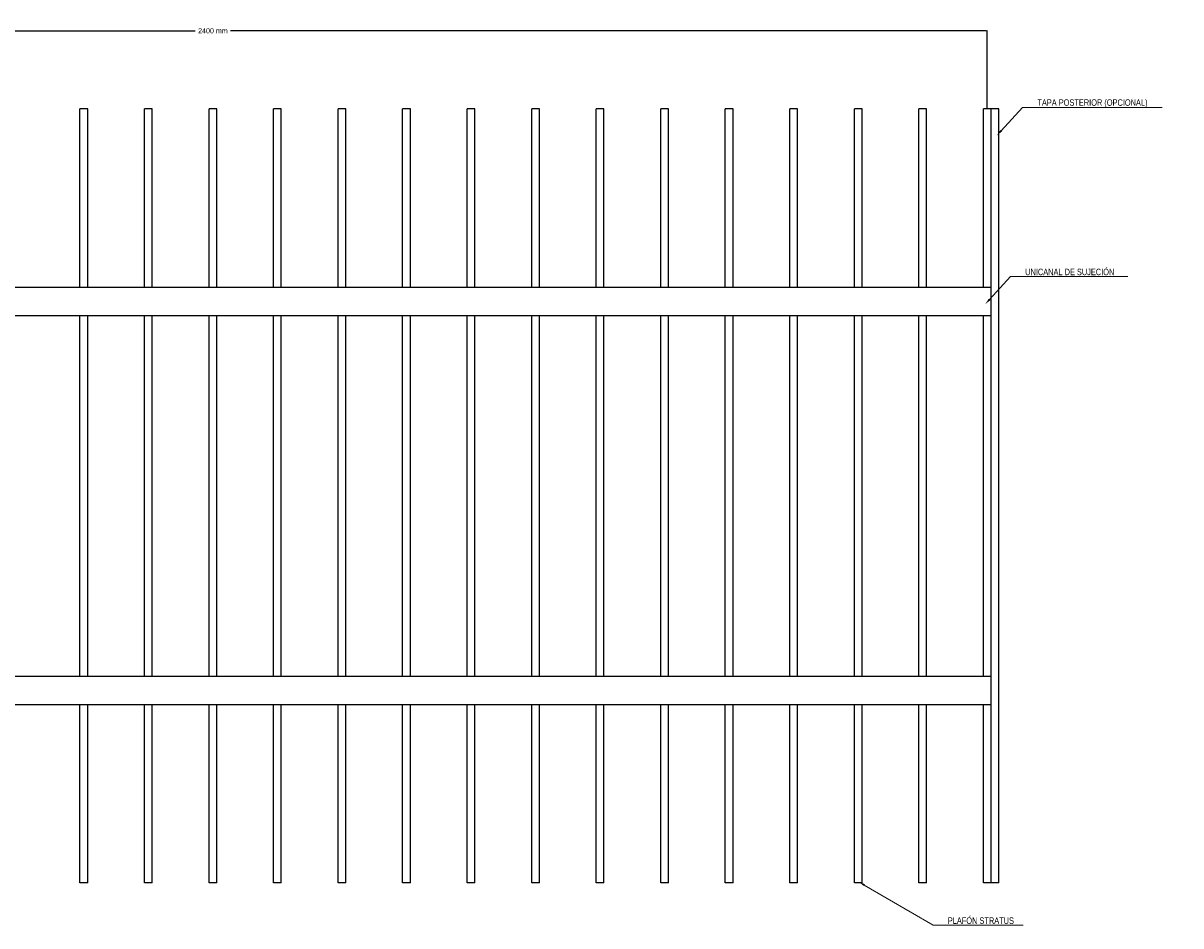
# Model space of a CAD drawing. Header units: millimetres. Extents: x 2538 to 24562, y 4449 to 23795.
# Tile 77 of 256: x 3786 to 5580, y 21882 to 23282. Entities that reach past the tile are written whole.
import ezdxf
from ezdxf import colors
from ezdxf.entities.mleader import LeaderData, LeaderLine
from ezdxf.math import Vec2, Vec3

# ---------------------------------------------------------------- set-up
doc = ezdxf.new("R2010")
doc.units = ezdxf.units.MM
doc.header["$PDMODE"] = 3
doc.linetypes.add('HIDDEN', pattern=[0.375, 0.25, -0.125])
doc.layers.add('HD021_Text', color=2, linetype='Continuous', lineweight=9)
doc.layers.add('Make2D$Visible$Curves', color=7, linetype='Continuous', true_color=0x000000)
doc.layers.add('MEDIDAS', color=1, linetype='Continuous', true_color=0xff0000)
doc.styles.add('Arial Narrow', font='ARIALN.TTF')
doc.dimstyles.new('HD_DIM', dxfattribs={"dimtxt": 8, "dimasz": 2, "dimexe": 1, "dimexo": 0, "dimgap": 2, "dimtad": 0, "dimdec": 0, "dimzin": 0, "dimdsep": 46, "dimtxsty": 'Standard', "dimcen": 0, "dimclrd": 256, "dimclre": 251, "dimclrt": 7, "dimadec": 0, "dimazin": 0, "dimtp": 0.05, "dimtm": 0.05, "dimtfac": 0.6, "dimtdec": 0, "dimtofl": 0, "dimtmove": 0, "dimatfit": 3, "dimfxl": 1, "dimtolj": 2, "dimtzin": 0, "dimarcsym": 0})

# ---------------------------------------------------------------- blocks, each defined once
blk = doc.blocks.new('*D1')
at = {"layer": 'Defpoints', "color": 0, "transparency": 16777216}
for p in [(5279.7, 23270), (2879.7, 23149), (5279.7, 23149)]:
    blk.add_point(p, dxfattribs=at)
at = {"layer": 'MEDIDAS', "color": 251, "linetype": 'HIDDEN', "lineweight": -2, "transparency": 16777216}
for p, q in [((2879.7, 23149), (2879.7, 23271)), ((5279.7, 23149), (5279.7, 23271))]:
    blk.add_line(p, q, dxfattribs=at)
at = {"layer": 'MEDIDAS', "lineweight": -2, "transparency": 16777216}
for p, q in [((2881.7, 23270), (4052.3, 23270)), ((5277.7, 23270), (4107, 23270))]:
    blk.add_line(p, q, dxfattribs=at)
at = {"layer": 'MEDIDAS', "transparency": 16777216}
for points in [[(2881.7, 23270.3), (2881.7, 23269.7), (2879.7, 23270)], [(5277.7, 23270.3), (5277.7, 23269.7), (5279.7, 23270)]]:
    blk.add_solid(points, dxfattribs=at)
at = {"layer": 'MEDIDAS', "color": 7, "transparency": 16777216, "insert": (4079.7, 23270), "char_height": 8, "attachment_point": 5}
blk.add_mtext('\\A2;2400 mm', dxfattribs=at)

msp = doc.modelspace()

# ---------------------------------------------------------------- linework, layer by layer
at = {"layer": 'Make2D$Visible$Curves', "color": 7, "lineweight": -3}
for points in [[(3885.7, 23149), (3879.7, 23149), (3873.7, 23149)], [(3873.7, 22872.7), (3873.7, 23010.9), (3873.7, 23149)], [(3885.7, 22872.7), (3885.7, 23010.9), (3885.7, 23149)], [(3985.7, 23149), (3979.7, 23149), (3973.7, 23149)], [(3973.7, 22872.7), (3973.7, 23010.9), (3973.7, 23149)], [(3985.7, 22872.7), (3985.7, 23010.9), (3985.7, 23149)], [(4085.7, 23149), (4079.7, 23149), (4073.7, 23149)], [(4073.7, 22872.7), (4073.7, 23010.9), (4073.7, 23149)], [(4085.7, 22872.7), (4085.7, 23010.9), (4085.7, 23149)], [(4185.7, 23149), (4179.7, 23149), (4173.7, 23149)], [(4173.7, 22872.7), (4173.7, 23010.9), (4173.7, 23149)], [(4185.7, 22872.7), (4185.7, 23010.9), (4185.7, 23149)], [(4285.7, 23149), (4279.7, 23149), (4273.7, 23149)], [(4273.7, 22872.7), (4273.7, 23010.9), (4273.7, 23149)], [(4285.7, 22872.7), (4285.7, 23010.9), (4285.7, 23149)], [(4385.7, 23149), (4379.7, 23149), (4373.7, 23149)], [(4373.7, 22872.7), (4373.7, 23010.9), (4373.7, 23149)], [(4385.7, 22872.7), (4385.7, 23010.9), (4385.7, 23149)], [(4485.7, 23149), (4479.7, 23149), (4473.7, 23149)], [(4473.7, 22872.7), (4473.7, 23010.9), (4473.7, 23149)], [(4485.7, 22872.7), (4485.7, 23010.9), (4485.7, 23149)], [(4585.7, 23149), (4579.7, 23149), (4573.7, 23149)], [(4573.7, 22872.7), (4573.7, 23010.9), (4573.7, 23149)], [(4585.7, 22872.7), (4585.7, 23010.9), (4585.7, 23149)], [(4685.7, 23149), (4679.7, 23149), (4673.7, 23149)], [(4673.7, 22872.7), (4673.7, 23010.9), (4673.7, 23149)], [(4685.7, 22872.7), (4685.7, 23010.9), (4685.7, 23149)], [(4785.7, 23149), (4779.7, 23149), (4773.7, 23149)], [(4773.7, 22872.7), (4773.7, 23010.9), (4773.7, 23149)], [(4785.7, 22872.7), (4785.7, 23010.9), (4785.7, 23149)], [(4885.7, 23149), (4879.7, 23149), (4873.7, 23149)], [(4873.7, 22872.7), (4873.7, 23010.9), (4873.7, 23149)], [(4885.7, 22872.7), (4885.7, 23010.9), (4885.7, 23149)], [(4985.7, 23149), (4979.7, 23149), (4973.7, 23149)], [(4973.7, 22872.7), (4973.7, 23010.9), (4973.7, 23149)], [(4985.7, 22872.7), (4985.7, 23010.9), (4985.7, 23149)], [(5085.7, 23149), (5079.7, 23149), (5073.7, 23149)], [(5073.7, 22872.7), (5073.7, 23010.9), (5073.7, 23149)], [(5085.7, 22872.7), (5085.7, 23010.9), (5085.7, 23149)], [(5185.7, 23149), (5179.7, 23149), (5173.7, 23149)], [(5173.7, 22872.7), (5173.7, 23010.9), (5173.7, 23149)], [(5185.7, 22872.7), (5185.7, 23010.9), (5185.7, 23149)], [(5285.7, 23149), (5279.7, 23149), (5273.7, 23149)], [(5273.7, 22872.7), (5273.7, 23010.9), (5273.7, 23149)], [(5285.7, 22872.7), (5285.7, 23010.9), (5285.7, 23149)], [(5297.7, 23149), (5291.7, 23149), (5285.7, 23149)], [(5297.7, 21949), (5297.7, 22549), (5297.7, 23149)], [(2873.7, 22872.7), (4079.7, 22872.7), (5285.7, 22872.7)], [(5285.7, 22829.6), (5285.7, 22850.7), (5285.7, 22871.7)], [(2873.7, 22828.6), (4079.7, 22828.6), (5285.7, 22828.6)], [(3873.7, 22269.5), (3873.7, 22549), (3873.7, 22828.6)], [(3885.7, 22269.5), (3885.7, 22549), (3885.7, 22828.6)], [(3973.7, 22269.5), (3973.7, 22549), (3973.7, 22828.6)], [(3985.7, 22269.5), (3985.7, 22549), (3985.7, 22828.6)], [(4073.7, 22269.5), (4073.7, 22549), (4073.7, 22828.6)], [(4085.7, 22269.5), (4085.7, 22549), (4085.7, 22828.6)], [(4173.7, 22269.5), (4173.7, 22549), (4173.7, 22828.6)], [(4185.7, 22269.5), (4185.7, 22549), (4185.7, 22828.6)], [(4273.7, 22269.5), (4273.7, 22549), (4273.7, 22828.6)], [(4285.7, 22269.5), (4285.7, 22549), (4285.7, 22828.6)], [(4373.7, 22269.5), (4373.7, 22549), (4373.7, 22828.6)], [(4385.7, 22269.5), (4385.7, 22549), (4385.7, 22828.6)], [(4473.7, 22269.5), (4473.7, 22549), (4473.7, 22828.6)], [(4485.7, 22269.5), (4485.7, 22549), (4485.7, 22828.6)], [(4573.7, 22269.5), (4573.7, 22549), (4573.7, 22828.6)], [(4585.7, 22269.5), (4585.7, 22549), (4585.7, 22828.6)], [(4673.7, 22269.5), (4673.7, 22549), (4673.7, 22828.6)], [(4685.7, 22269.5), (4685.7, 22549), (4685.7, 22828.6)], [(4773.7, 22269.5), (4773.7, 22549), (4773.7, 22828.6)], [(4785.7, 22269.5), (4785.7, 22549), (4785.7, 22828.6)], [(4873.7, 22269.5), (4873.7, 22549), (4873.7, 22828.6)], [(4885.7, 22269.5), (4885.7, 22549), (4885.7, 22828.6)], [(4973.7, 22269.5), (4973.7, 22549), (4973.7, 22828.6)], [(4985.7, 22269.5), (4985.7, 22549), (4985.7, 22828.6)], [(5073.7, 22269.5), (5073.7, 22549), (5073.7, 22828.6)], [(5085.7, 22269.5), (5085.7, 22549), (5085.7, 22828.6)], [(5173.7, 22269.5), (5173.7, 22549), (5173.7, 22828.6)], [(5185.7, 22269.5), (5185.7, 22549), (5185.7, 22828.6)], [(5273.7, 22269.5), (5273.7, 22549), (5273.7, 22828.6)], [(5285.7, 22269.5), (5285.7, 22549), (5285.7, 22828.6)], [(2873.7, 22269.5), (4079.7, 22269.5), (5285.7, 22269.5)], [(5285.7, 22226.3), (5285.7, 22247.4), (5285.7, 22268.5)], [(2873.7, 22225.3), (4079.7, 22225.3), (5285.7, 22225.3)], [(3873.7, 21949), (3873.7, 22087.2), (3873.7, 22225.3)], [(3885.7, 21949), (3885.7, 22087.2), (3885.7, 22225.3)], [(3973.7, 21949), (3973.7, 22087.2), (3973.7, 22225.3)], [(3985.7, 21949), (3985.7, 22087.2), (3985.7, 22225.3)], [(4073.7, 21949), (4073.7, 22087.2), (4073.7, 22225.3)], [(4085.7, 21949), (4085.7, 22087.2), (4085.7, 22225.3)], [(4173.7, 21949), (4173.7, 22087.2), (4173.7, 22225.3)], [(4185.7, 21949), (4185.7, 22087.2), (4185.7, 22225.3)], [(4273.7, 21949), (4273.7, 22087.2), (4273.7, 22225.3)], [(4285.7, 21949), (4285.7, 22087.2), (4285.7, 22225.3)], [(4373.7, 21949), (4373.7, 22087.2), (4373.7, 22225.3)], [(4385.7, 21949), (4385.7, 22087.2), (4385.7, 22225.3)], [(4473.7, 21949), (4473.7, 22087.2), (4473.7, 22225.3)], [(4485.7, 21949), (4485.7, 22087.2), (4485.7, 22225.3)], [(4573.7, 21949), (4573.7, 22087.2), (4573.7, 22225.3)], [(4585.7, 21949), (4585.7, 22087.2), (4585.7, 22225.3)], [(4673.7, 21949), (4673.7, 22087.2), (4673.7, 22225.3)], [(4685.7, 21949), (4685.7, 22087.2), (4685.7, 22225.3)], [(4773.7, 21949), (4773.7, 22087.2), (4773.7, 22225.3)], [(4785.7, 21949), (4785.7, 22087.2), (4785.7, 22225.3)], [(4873.7, 21949), (4873.7, 22087.2), (4873.7, 22225.3)], [(4885.7, 21949), (4885.7, 22087.2), (4885.7, 22225.3)], [(4973.7, 21949), (4973.7, 22087.2), (4973.7, 22225.3)], [(4985.7, 21949), (4985.7, 22087.2), (4985.7, 22225.3)], [(5073.7, 21949), (5073.7, 22087.2), (5073.7, 22225.3)], [(5085.7, 21949), (5085.7, 22087.2), (5085.7, 22225.3)], [(5173.7, 21949), (5173.7, 22087.2), (5173.7, 22225.3)], [(5185.7, 21949), (5185.7, 22087.2), (5185.7, 22225.3)], [(5273.7, 21949), (5273.7, 22087.2), (5273.7, 22225.3)], [(5285.7, 21949), (5285.7, 22087.2), (5285.7, 22225.3)], [(3885.7, 21949), (3879.7, 21949), (3873.7, 21949)], [(3985.7, 21949), (3979.7, 21949), (3973.7, 21949)], [(4085.7, 21949), (4079.7, 21949), (4073.7, 21949)], [(4185.7, 21949), (4179.7, 21949), (4173.7, 21949)], [(4285.7, 21949), (4279.7, 21949), (4273.7, 21949)], [(4385.7, 21949), (4379.7, 21949), (4373.7, 21949)], [(4485.7, 21949), (4479.7, 21949), (4473.7, 21949)], [(4585.7, 21949), (4579.7, 21949), (4573.7, 21949)], [(4685.7, 21949), (4679.7, 21949), (4673.7, 21949)], [(4785.7, 21949), (4779.7, 21949), (4773.7, 21949)], [(4885.7, 21949), (4879.7, 21949), (4873.7, 21949)], [(4985.7, 21949), (4979.7, 21949), (4973.7, 21949)], [(5085.7, 21949), (5079.7, 21949), (5073.7, 21949)], [(5185.7, 21949), (5179.7, 21949), (5173.7, 21949)], [(5285.7, 21949), (5279.7, 21949), (5273.7, 21949)], [(5297.7, 21949), (5291.7, 21949), (5285.7, 21949)]]:
    msp.add_open_spline(points, degree=2, dxfattribs=at)
for points, weights in [([(5285.7, 22871.7), (5285.7, 22872.7), (5285.7, 22872.7)], [1, 0.707106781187, 1]), ([(5285.7, 22828.6), (5285.7, 22828.6), (5285.7, 22829.6)], [1, 0.707106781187, 1]), ([(5285.7, 22268.5), (5285.7, 22269.5), (5285.7, 22269.5)], [1, 0.707106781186, 1]), ([(5285.7, 22225.3), (5285.7, 22225.3), (5285.7, 22226.3)], [1, 0.707106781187, 1])]:
    msp.add_rational_spline(points, weights, degree=2, dxfattribs=at)

# ---------------------------------------------------------------- dimensions: what is measured, and where the dimension line sits
at = {"layer": 'MEDIDAS'}
dim = msp.add_linear_dim(base=(5279.7, 23270), p1=(2879.7, 23149), p2=(5279.7, 23149), text='<> mm', dimstyle='HD_DIM', dxfattribs=at)
dim.commit()
dim.dimension.update_dxf_attribs({"geometry": '*D1', "text_midpoint": (4079.7, 23270)})

# ---------------------------------------------------------------- leaders
at = {"layer": 'HD021_Text'}
ml = msp.add_multileader_mtext('Standard', dxfattribs=at)
ml.set_content('TAPA POSTERIOR (OPCIONAL)', color=5, style='Arial Narrow')
ml.set_leader_properties(color=5, linetype='ByLayer', lineweight=15)
ml.build(insert=Vec2(0, 0))
ml.multileader.update_dxf_attribs({"text_left_attachment_type": 6, "text_right_attachment_type": 6, "dogleg_length": 0.1, "arrow_head_size": 10, "scale": 5})
ctx = ml.context
ctx.base_point, ctx.scale, ctx.char_height, ctx.arrow_head_size, ctx.landing_gap_size, ctx.plane_origin = Vec3(5343.3, 23150.9), 5, 10, 10, 15, Vec3(5414.8, 23124.2)
ctx.left_attachment, ctx.right_attachment, ctx.text_align_type = 6, 6, 2
notes = []
notes.append((ctx, [(1, (1, 1, 0), (5334, 23150.9), (1, 0), 9.29, [(1, [(5294.5, 23107.7)], 0, [])])]))
ctx.mtext.insert, ctx.mtext.width, ctx.mtext.alignment, ctx.mtext.flow_direction = Vec3(5527.9, 23163.8), 287.858, 3, 5
ml = msp.add_multileader_mtext('Standard', dxfattribs=at)
ml.set_content('UNICANAL DE SUJECIÓN', color=5, style='Arial Narrow')
ml.set_leader_properties(color=5, linetype='ByLayer', lineweight=15)
ml.build(insert=Vec2(0, 0))
ml.multileader.update_dxf_attribs({"text_left_attachment_type": 6, "text_right_attachment_type": 6, "dogleg_length": 0.1, "arrow_head_size": 10, "scale": 5})
ctx = ml.context
ctx.base_point, ctx.scale, ctx.char_height, ctx.arrow_head_size, ctx.landing_gap_size, ctx.plane_origin = Vec3(5325.2, 22889.1), 5, 10, 10, 15, Vec3(5396.7, 22862.4)
ctx.left_attachment, ctx.right_attachment, ctx.text_align_type = 6, 6, 2
notes.append((ctx, [(1, (1, 1, 0), (5315.9, 22889.1), (1, 0), 9.29, [(1, [(5276.4, 22846)], 0, [])])]))
ctx.mtext.insert, ctx.mtext.width, ctx.mtext.alignment, ctx.mtext.flow_direction = Vec3(5476.5, 22901.1), 287.858, 3, 5
ml = msp.add_multileader_mtext('Standard', dxfattribs=at)
ml.set_content('TAPA POSTERIOR (OPCIONAL)', color=5, style='Arial Narrow')
ml.set_leader_properties(color=5, linetype='ByLayer', lineweight=15)
ml.build(insert=Vec2(0, 0))
ml.multileader.update_dxf_attribs({"text_left_attachment_type": 6, "text_right_attachment_type": 6, "dogleg_length": 0.1, "arrow_head_size": 10, "scale": 5})
ctx = ml.context
ctx.base_point, ctx.scale, ctx.char_height, ctx.arrow_head_size, ctx.landing_gap_size, ctx.plane_origin = Vec3(6264.7, 22874.2), 5, 10, 10, 15, Vec3(6336.2, 22847.5)
ctx.left_attachment, ctx.right_attachment, ctx.text_align_type = 6, 6, 2
notes.append((ctx, [(1, (1, 1, 0), (6255.4, 22874.2), (1, 0), 9.29, [(1, [(6216, 22831.1)], 0, [])])]))
ctx.mtext.insert, ctx.mtext.width, ctx.mtext.alignment, ctx.mtext.flow_direction = Vec3(6449.3, 22887.1), 287.858, 3, 5
ml = msp.add_multileader_mtext('Standard', dxfattribs=at)
ml.set_content('UNICANAL DE SUJECIÓN', color=5, style='Arial Narrow')
ml.set_leader_properties(color=5, linetype='ByLayer', lineweight=15)
ml.build(insert=Vec2(0, 0))
ml.multileader.update_dxf_attribs({"text_left_attachment_type": 6, "text_right_attachment_type": 6, "dogleg_length": 0.1, "arrow_head_size": 10, "scale": 5})
ctx = ml.context
ctx.base_point, ctx.scale, ctx.char_height, ctx.arrow_head_size, ctx.landing_gap_size, ctx.plane_origin = Vec3(6653.7, 22767.3), 5, 10, 10, 15, Vec3(6690.5, 22697.9)
ctx.left_attachment, ctx.right_attachment, ctx.text_align_type = 6, 6, 2
notes.append((ctx, [(1, (1, 1, 0), (6644.4, 22767.3), (1, 0), 9.29, [(1, [(6570.3, 22681.4)], 0, [])])]))
ctx.mtext.insert, ctx.mtext.width, ctx.mtext.alignment, ctx.mtext.flow_direction = Vec3(6804.9, 22779.3), 287.858, 3, 5
ml = msp.add_multileader_mtext('Standard', dxfattribs=at)
ml.set_content('PLAFÓN STRATUS', color=5, style='Arial Narrow')
ml.set_leader_properties(color=5, linetype='ByLayer', lineweight=15)
ml.build(insert=Vec2(0, 0))
ml.multileader.update_dxf_attribs({"text_left_attachment_type": 6, "text_right_attachment_type": 6, "dogleg_length": 0.1, "arrow_head_size": 10, "scale": 5})
ctx = ml.context
ctx.base_point, ctx.scale, ctx.char_height, ctx.arrow_head_size, ctx.landing_gap_size, ctx.plane_origin = Vec3(5205, 21883.2), 5, 10, 10, 15, Vec3(5276.5, 21856.6)
ctx.left_attachment, ctx.right_attachment, ctx.text_align_type = 6, 6, 2
notes.append((ctx, [(1, (1, 1, 0), (5195.7, 21883.2), (1, 0), 9.29, [(1, [(5080.5, 21950.4)], 0, [])])]))
ctx.mtext.insert, ctx.mtext.width, ctx.mtext.alignment, ctx.mtext.flow_direction = Vec3(5321, 21895.2), 287.858, 3, 5
for ctx, leaders in notes:
    for number, flags, end, landing, length, lines in leaders:
        leader = LeaderData()
        leader.index, (leader.has_last_leader_line, leader.has_dogleg_vector, leader.attachment_direction) = number, flags
        leader.last_leader_point, leader.dogleg_vector, leader.dogleg_length = Vec3(end), Vec3(landing), length
        for number, points, colour, breaks in lines:
            line = LeaderLine()
            line.index, line.vertices, line.color, line.breaks = number, Vec3.list(points), colors.encode_raw_color(colour), breaks
            leader.lines.append(line)
        ctx.leaders.append(leader)

doc.saveas('drawing.dxf')
